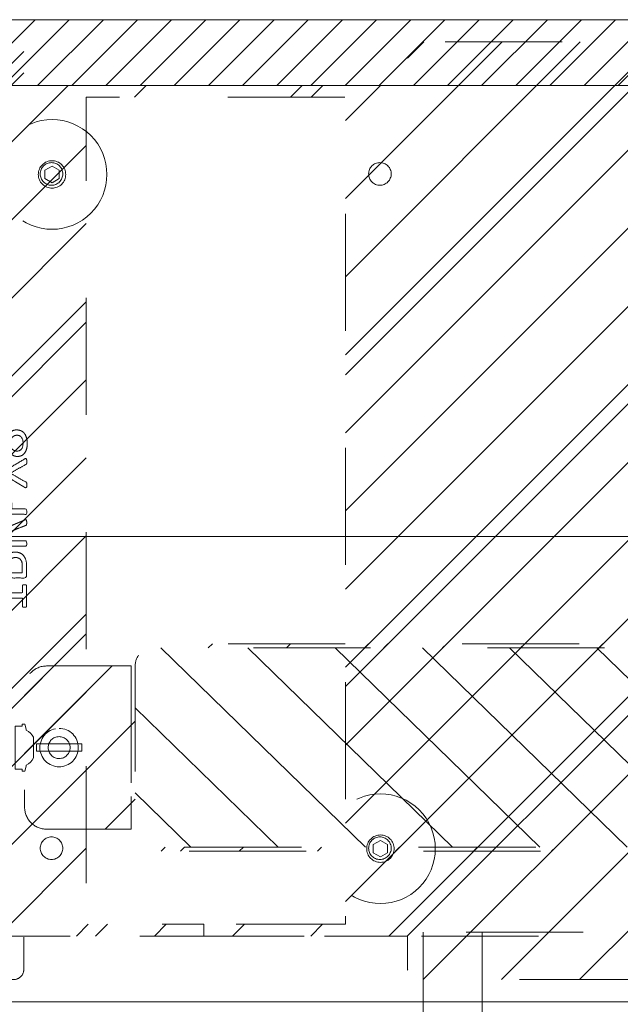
# Model space of a CAD drawing. Header units: inches. Extents: x -407.5 to -311.5, y -87.6 to -3.7.
# Tile 28 of 42: x -366.4 to -359.5, y -14.9 to -3.7. Entities that reach past the tile are written whole.
import ezdxf

# ---------------------------------------------------------------- set-up
doc = ezdxf.new("R2010")
doc.units = ezdxf.units.IN
doc.header["$LTSCALE"] = 32
doc.header["$MEASUREMENT"] = 0
doc.header["$PDMODE"] = 1
doc.header["$PDSIZE"] = -2
doc.linetypes.add('Dash Style-1', pattern=[0.083328, 0.041656, -0.041672])
for name, color, linetype, lineweight in [('DashLine', 7, 'Dash Style-1', 13), ('DashLineFill', 7, 'Dash Style-1', 13), ('Drawing', 7, 'Continuous', 18), ('Metal-Black', 7, 'Continuous', 18), ('Metal-UtilityGrommet', 7, 'Continuous', 13), ('None', 7, 'Continuous', 18), ('Slate-MetalShroud', 7, 'Continuous', 18), ('SolidLine', 7, 'Continuous', 15), ('Wood_1-H', 7, 'Continuous', 13)]:
    doc.layers.add(name, color=color, linetype=linetype, lineweight=lineweight)
for name, color, linetype, lineweight, true_color in [('Electrical', 1, 'Dash Style-1', 15, 0xff0000), ('Metal-Leg', 7, 'Continuous', 18, 0x4c4c4c), ('Metal_Black', 7, 'Continuous', 13, 0x4c4c4c), ('Textile-Cushion', 7, 'Continuous', 18, 0x4c4c4c)]:
    doc.layers.add(name, color=color, linetype=linetype, lineweight=lineweight, true_color=true_color)
pattern_1 = [(45, (0, 0), (-1.613, 1.9357), []), (45, (-1.0608, 1.0608), (-0.472346, 0.41676), [])]

# ---------------------------------------------------------------- blocks, each defined once
blk = doc.blocks.new('1BP8DW-Leveler (2D)')
at = {"layer": 'DashLine', "flags": 128}
for points in [[(0.625, 0), (0.622, -0.061), (0.613, -0.122), (0.598, -0.181), (0.577, -0.239), (0.551, -0.295), (0.52, -0.347), (0.483, -0.396), (0.442, -0.442), (0.396, -0.483), (0.347, -0.52), (0.295, -0.551), (0.239, -0.577), (0.181, -0.598), (0.122, -0.613), (0.061, -0.622), (0, -0.625), (-0.061, -0.622), (-0.122, -0.613), (-0.181, -0.598), (-0.239, -0.577), (-0.295, -0.551), (-0.347, -0.52), (-0.396, -0.483), (-0.442, -0.442), (-0.483, -0.396), (-0.52, -0.347), (-0.551, -0.295), (-0.577, -0.239), (-0.598, -0.181), (-0.613, -0.122), (-0.622, -0.061), (-0.625, 0), (-0.622, 0.061), (-0.613, 0.122), (-0.598, 0.181), (-0.577, 0.239), (-0.551, 0.295), (-0.52, 0.347), (-0.483, 0.396), (-0.442, 0.442), (-0.396, 0.483), (-0.347, 0.52), (-0.295, 0.551), (-0.239, 0.577), (-0.181, 0.598), (-0.122, 0.613), (-0.061, 0.622), (0, 0.625), (0.061, 0.622), (0.122, 0.613), (0.181, 0.598), (0.239, 0.577), (0.295, 0.551), (0.347, 0.52), (0.396, 0.483), (0.442, 0.442), (0.483, 0.396), (0.52, 0.347), (0.551, 0.295), (0.577, 0.239), (0.598, 0.181), (0.613, 0.122), (0.622, 0.061)], [(0, 0.156), (0.015, 0.155), (0.03, 0.153), (0.045, 0.15), (0.06, 0.144), (0.074, 0.138), (0.087, 0.13), (0.099, 0.121), (0.11, 0.11), (0.121, 0.099), (0.13, 0.087), (0.138, 0.074), (0.144, 0.06), (0.15, 0.045), (0.153, 0.03), (0.155, 0.015), (0.156, 0), (0.155, -0.015), (0.153, -0.03), (0.15, -0.045), (0.144, -0.06), (0.138, -0.074), (0.13, -0.087), (0.121, -0.099), (0.11, -0.11), (0.099, -0.121), (0.087, -0.13), (0.074, -0.138), (0.06, -0.144), (0.045, -0.15), (0.03, -0.153), (0.015, -0.155), (0, -0.156), (-0.015, -0.155), (-0.03, -0.153), (-0.045, -0.15), (-0.06, -0.144), (-0.074, -0.138), (-0.087, -0.13), (-0.099, -0.121), (-0.11, -0.11), (-0.121, -0.099), (-0.13, -0.087), (-0.138, -0.074), (-0.144, -0.06), (-0.15, -0.045), (-0.153, -0.03), (-0.155, -0.015), (-0.156, 0), (-0.155, 0.015), (-0.153, 0.03), (-0.15, 0.045), (-0.144, 0.06), (-0.138, 0.074), (-0.13, 0.087), (-0.121, 0.099), (-0.11, 0.11), (-0.099, 0.121), (-0.087, 0.13), (-0.074, 0.138), (-0.06, 0.144), (-0.045, 0.15), (-0.03, 0.153), (-0.015, 0.155)], [(0, 0.094), (-0.081, 0.047), (-0.081, -0.047), (0, -0.094), (0.081, -0.047), (0.081, 0.047)]]:
    blk.add_lwpolyline(points, close=True, dxfattribs=at)
blk = doc.blocks.new('1BRPX9-Util_Bkt_Lg-N (2D)')
at = {"layer": 'DashLineFill', "linetype": 'Continuous', "lineweight": 13}
h = blk.add_hatch(dxfattribs=at)
h.set_pattern_fill('Steel', color=253, style=0, pattern_type=2)
h.set_pattern_definition(pattern_1)
edge = h.paths.add_edge_path()
edge.add_line((-4.469, 7.406), (-3.13, 7.406))
edge.add_line((-3.13, 7.406), (-3.13, -2.012))
edge.add_line((-3.13, -2.012), (-4.469, -2.012))
edge.add_line((-4.469, -2.012), (-4.469, -2.146))
edge.add_line((-4.469, -2.146), (-2.421, -2.146))
edge.add_line((-2.421, -2.146), (-2.421, -2.524))
edge.add_arc((-2.303, -2.524), 0.118, 180, 270)
edge.add_line((-2.303, -2.642), (2.303, -2.642))
edge.add_arc((2.303, -2.524), 0.118, 270, 360)
edge.add_line((2.421, -2.524), (2.421, -2.146))
edge.add_line((2.421, -2.146), (4.469, -2.146))
edge.add_line((4.469, -2.146), (4.469, -2.012))
edge.add_line((4.469, -2.012), (3.13, -2.012))
edge.add_line((3.13, -2.012), (3.13, 7.406))
edge.add_line((3.13, 7.406), (4.469, 7.406))
edge.add_line((4.469, 7.406), (4.469, 7.539))
edge.add_line((4.469, 7.539), (2.421, 7.539))
edge.add_line((2.421, 7.539), (2.421, 7.917))
edge.add_arc((2.303, 7.917), 0.118, 0, 90)
edge.add_line((2.303, 8.035), (-2.303, 8.035))
edge.add_arc((-2.303, 7.917), 0.118, 90, 180)
edge.add_line((-2.421, 7.917), (-2.421, 7.539))
edge.add_line((-2.421, 7.539), (-4.469, 7.539))
edge.add_line((-4.469, 7.539), (-4.469, 7.406))
at = {"layer": 'DashLineFill', "flags": 128}
blk.add_lwpolyline([(-4.469, 7.406), (-3.13, 7.406), (-3.13, -2.012), (-4.469, -2.012), (-4.469, -2.146), (-2.421, -2.146), (-2.421, -2.524, 0.414214), (-2.303, -2.642), (2.303, -2.642, 0.414214), (2.421, -2.524), (2.421, -2.146), (4.469, -2.146), (4.469, -2.012), (3.13, -2.012), (3.13, 7.406), (4.469, 7.406), (4.469, 7.539), (2.421, 7.539), (2.421, 7.917, 0.414214), (2.303, 8.035), (-2.303, 8.035, 0.414214), (-2.421, 7.917), (-2.421, 7.539), (-4.469, 7.539)], format="xyb", close=True, dxfattribs=at)
at = {"layer": 'SolidLine', "flags": 128}
for points in [[(-2.736, 6.403), (-2.749, 6.404), (-2.761, 6.405), (-2.774, 6.409), (-2.785, 6.413), (-2.797, 6.418), (-2.808, 6.425), (-2.818, 6.432), (-2.827, 6.441), (-2.836, 6.45), (-2.843, 6.46), (-2.85, 6.471), (-2.855, 6.482), (-2.859, 6.494), (-2.862, 6.506), (-2.864, 6.519), (-2.865, 6.531), (-2.864, 6.544), (-2.862, 6.557), (-2.859, 6.569), (-2.855, 6.581), (-2.85, 6.592), (-2.843, 6.603), (-2.836, 6.613), (-2.827, 6.622), (-2.818, 6.631), (-2.808, 6.638), (-2.797, 6.645), (-2.785, 6.65), (-2.774, 6.654), (-2.761, 6.658), (-2.749, 6.659), (-2.736, 6.66), (-2.724, 6.659), (-2.711, 6.658), (-2.699, 6.654), (-2.687, 6.65), (-2.676, 6.645), (-2.665, 6.638), (-2.655, 6.631), (-2.645, 6.622), (-2.637, 6.613), (-2.629, 6.603), (-2.623, 6.592), (-2.618, 6.581), (-2.613, 6.569), (-2.61, 6.557), (-2.608, 6.544), (-2.608, 6.531), (-2.608, 6.519), (-2.61, 6.506), (-2.613, 6.494), (-2.618, 6.482), (-2.623, 6.471), (-2.629, 6.46), (-2.637, 6.45), (-2.645, 6.441), (-2.655, 6.432), (-2.665, 6.425), (-2.676, 6.418), (-2.687, 6.413), (-2.699, 6.409), (-2.711, 6.405), (-2.724, 6.404)], [(-2.736, -1.017), (-2.724, -1.018), (-2.711, -1.02), (-2.699, -1.023), (-2.687, -1.027), (-2.676, -1.032), (-2.665, -1.039), (-2.655, -1.046), (-2.645, -1.055), (-2.637, -1.064), (-2.629, -1.074), (-2.623, -1.085), (-2.618, -1.096), (-2.613, -1.108), (-2.61, -1.121), (-2.608, -1.133), (-2.608, -1.146), (-2.608, -1.158), (-2.61, -1.171), (-2.613, -1.183), (-2.618, -1.195), (-2.623, -1.206), (-2.629, -1.217), (-2.637, -1.227), (-2.645, -1.237), (-2.655, -1.245), (-2.665, -1.253), (-2.676, -1.259), (-2.687, -1.264), (-2.699, -1.269), (-2.711, -1.272), (-2.724, -1.274), (-2.736, -1.274), (-2.749, -1.274), (-2.761, -1.272), (-2.774, -1.269), (-2.785, -1.264), (-2.797, -1.259), (-2.808, -1.253), (-2.818, -1.245), (-2.827, -1.237), (-2.836, -1.227), (-2.843, -1.217), (-2.85, -1.206), (-2.855, -1.195), (-2.859, -1.183), (-2.862, -1.171), (-2.864, -1.158), (-2.865, -1.146), (-2.864, -1.133), (-2.862, -1.121), (-2.859, -1.108), (-2.855, -1.096), (-2.85, -1.085), (-2.843, -1.074), (-2.836, -1.064), (-2.827, -1.055), (-2.818, -1.046), (-2.808, -1.039), (-2.797, -1.032), (-2.785, -1.027), (-2.774, -1.023), (-2.761, -1.02), (-2.749, -1.018)]]:
    blk.add_lwpolyline(points, close=True, dxfattribs=at)
at = {"layer": 'Metal-Black', "color": 7}
blk.add_blockref('1BP8DW-Leveler (2D)', (-2.731, -1.151), dxfattribs=at)
blk = doc.blocks.new('Group-2')
at = {"layer": 'Metal_Black', "color": 7}
for points, knots in [([(2.338, 3.617), (2.366, 3.617), (2.412, 3.597), (2.443, 3.556), (2.46, 3.499), (2.46, 3.429), (2.445, 3.374), (2.416, 3.335), (2.375, 3.315), (2.327, 3.315), (2.292, 3.329), (2.262, 3.355), (2.237, 3.394), (2.224, 3.418), (2.213, 3.396), (2.189, 3.365), (2.161, 3.342), (2.13, 3.331), (2.087, 3.331), (2.046, 3.348), (2.015, 3.383), (1.998, 3.435), (1.998, 3.505), (2.015, 3.555), (2.043, 3.586), (2.08, 3.601), (2.12, 3.601), (2.152, 3.59), (2.181, 3.568), (2.207, 3.536), (2.218, 3.514), (2.251, 3.592), (2.318, 3.617), (2.338, 3.617)], [0, 0, 0, 0.040945, 0.08189, 0.122836, 0.163781, 0.200632, 0.237482, 0.274333, 0.311184, 0.338205, 0.365227, 0.392248, 0.419269, 0.419269, 0.443822, 0.468375, 0.492928, 0.51748, 0.549396, 0.581313, 0.613229, 0.645145, 0.677061, 0.708977, 0.740893, 0.772809, 0.799408, 0.826007, 0.852606, 0.879205, 0.879205, 0.969801, 1, 1, 1]), ([(2.107, 3.542), (2.093, 3.542), (2.07, 3.532), (2.054, 3.512), (2.045, 3.484), (2.045, 3.429), (2.078, 3.39), (2.122, 3.39), (2.144, 3.4), (2.165, 3.42), (2.185, 3.449), (2.196, 3.47), (2.178, 3.505), (2.133, 3.542), (2.107, 3.542)], [0, 0, 0, 0.064819, 0.129638, 0.194457, 0.259276, 0.388914, 0.518552, 0.583375, 0.648198, 0.71302, 0.777843, 0.777843, 0.888922, 1, 1, 1]), ([(2.344, 3.556), (2.327, 3.556), (2.301, 3.545), (2.279, 3.521), (2.259, 3.486), (2.248, 3.462), (2.257, 3.44), (2.279, 3.407), (2.301, 3.387), (2.327, 3.376), (2.412, 3.376), (2.412, 3.512), (2.375, 3.556), (2.344, 3.556)], [0, 0, 0, 0.062166, 0.124332, 0.186498, 0.248664, 0.248664, 0.305108, 0.361552, 0.417996, 0.474441, 0.742583, 0.871292, 1, 1, 1]), ([(2.43, 3.286), (2.438, 3.29), (2.447, 3.292), (2.452, 3.286), (2.454, 3.271), (2.454, 3.251), (2.454, 3.236), (2.451, 3.229), (2.447, 3.225), (2.443, 3.223), (2.355, 3.174), (2.266, 3.124), (2.355, 3.074), (2.443, 3.024), (2.447, 3.022), (2.451, 3.017), (2.454, 3.011), (2.454, 2.996), (2.454, 2.976), (2.452, 2.957), (2.438, 2.959), (2.43, 2.963), (2.328, 3.025), (2.225, 3.087), (2.126, 3.028), (2.026, 2.969), (2.019, 2.965), (2.005, 2.962), (2.002, 2.982), (2.002, 3.006), (2.004, 3.018), (2.006, 3.026), (2.011, 3.03), (2.013, 3.031), (2.097, 3.079), (2.181, 3.127), (2.097, 3.175), (2.013, 3.223), (2.011, 3.225), (2.006, 3.227), (2.004, 3.234), (2.002, 3.245), (2.002, 3.268), (2.005, 3.287), (2.019, 3.284), (2.026, 3.281), (2.125, 3.222), (2.224, 3.164), (2.327, 3.225), (2.43, 3.286)], [0, 0, 0, 0.005797, 0.011593, 0.01739, 0.023187, 0.027776, 0.031157, 0.034538, 0.03792, 0.03792, 0.121199, 0.121199, 0.204479, 0.204479, 0.20786, 0.211241, 0.214623, 0.219212, 0.225008, 0.236602, 0.242398, 0.242398, 0.326423, 0.326423, 0.407782, 0.407782, 0.413578, 0.425171, 0.430968, 0.435937, 0.440905, 0.445874, 0.450842, 0.450842, 0.634953, 0.634953, 0.819063, 0.819063, 0.824031, 0.829, 0.833968, 0.838937, 0.843905, 0.853843, 0.858811, 0.858811, 0.927786, 0.927786, 1, 1, 1]), ([(2.135, 2.931), (2.17, 2.931), (2.224, 2.908), (2.261, 2.868), (2.283, 2.809), (2.283, 2.741), (2.283, 2.717), (2.363, 2.717), (2.447, 2.717), (2.451, 2.713), (2.452, 2.705), (2.454, 2.694), (2.454, 2.678), (2.452, 2.667), (2.451, 2.659), (2.447, 2.656), (2.237, 2.656), (2.017, 2.656), (2.004, 2.67), (2.004, 2.728), (2.004, 2.79), (2.008, 2.816), (2.015, 2.853), (2.037, 2.89), (2.069, 2.918), (2.111, 2.931), (2.135, 2.931)], [0, 0, 0, 0.066268, 0.132535, 0.198803, 0.26507, 0.303966, 0.303966, 0.429297, 0.43506, 0.440822, 0.446584, 0.452347, 0.456957, 0.461567, 0.466177, 0.470786, 0.728938, 0.745073, 0.761208, 0.845107, 0.870922, 0.896738, 0.922553, 0.948369, 0.974184, 1, 1, 1]), ([(2.141, 2.868), (2.113, 2.868), (2.076, 2.848), (2.059, 2.818), (2.054, 2.787), (2.054, 2.743), (2.054, 2.717), (2.143, 2.717), (2.233, 2.717), (2.233, 2.743), (2.233, 2.796), (2.22, 2.833), (2.194, 2.857), (2.161, 2.868), (2.141, 2.868)], [0, 0, 0, 0.053098, 0.106195, 0.159293, 0.212391, 0.297937, 0.297937, 0.584068, 0.584068, 0.669615, 0.752211, 0.834807, 0.917404, 1, 1, 1]), ([(2.443, 2.593), (2.447, 2.593), (2.451, 2.591), (2.452, 2.583), (2.454, 2.57), (2.454, 2.552), (2.452, 2.541), (2.451, 2.534), (2.445, 2.53), (2.44, 2.528), (2.387, 2.508), (2.334, 2.487), (2.316, 2.48), (2.286, 2.465), (2.264, 2.443), (2.253, 2.414), (2.253, 2.374), (2.253, 2.355), (2.348, 2.355), (2.447, 2.355), (2.451, 2.351), (2.452, 2.343), (2.454, 2.332), (2.454, 2.316), (2.452, 2.305), (2.451, 2.297), (2.447, 2.294), (2.236, 2.294), (2.015, 2.294), (2.004, 2.308), (2.004, 2.364), (2.004, 2.428), (2.006, 2.451), (2.008, 2.46), (2.011, 2.486), (2.032, 2.526), (2.061, 2.552), (2.1, 2.567), (2.144, 2.567), (2.181, 2.554), (2.209, 2.532), (2.227, 2.499), (2.235, 2.48), (2.24, 2.491), (2.255, 2.51), (2.275, 2.524), (2.303, 2.537), (2.32, 2.545), (2.369, 2.565), (2.417, 2.585), (2.43, 2.591), (2.441, 2.593), (2.443, 2.593)], [0, 0, 0, 0.004018, 0.008035, 0.012053, 0.01607, 0.020088, 0.024105, 0.028123, 0.03214, 0.03214, 0.070951, 0.070951, 0.084634, 0.098317, 0.112001, 0.125684, 0.138745, 0.138745, 0.202807, 0.205295, 0.207782, 0.21027, 0.212758, 0.214748, 0.216739, 0.218729, 0.220719, 0.332671, 0.339637, 0.346603, 0.391882, 0.407555, 0.423229, 0.423229, 0.466696, 0.510164, 0.553631, 0.597099, 0.640566, 0.684033, 0.727501, 0.770968, 0.770968, 0.798042, 0.825115, 0.852188, 0.879262, 0.879262, 0.958132, 0.958132, 0.979066, 1, 1, 1]), ([(2.13, 2.504), (2.102, 2.504), (2.067, 2.48), (2.058, 2.452), (2.056, 2.443), (2.054, 2.421), (2.054, 2.379), (2.054, 2.355), (2.13, 2.355), (2.205, 2.355), (2.205, 2.383), (2.205, 2.436), (2.194, 2.469), (2.172, 2.493), (2.144, 2.504), (2.13, 2.504)], [0, 0, 0, 0.142515, 0.285031, 0.285031, 0.330993, 0.376955, 0.445899, 0.445899, 0.655281, 0.655281, 0.734439, 0.800829, 0.867219, 0.93361, 1, 1, 1]), ([(2.323, 2.226), (2.345, 2.226), (2.381, 2.215), (2.41, 2.197), (2.43, 2.169), (2.452, 2.119), (2.452, 2.012), (2.452, 1.946), (2.441, 1.931), (2.228, 1.931), (2.015, 1.931), (2.004, 1.946), (2.004, 2.004), (2.004, 2.095), (2.021, 2.147), (2.048, 2.18), (2.091, 2.199), (2.133, 2.199), (2.163, 2.191), (2.187, 2.176), (2.207, 2.152), (2.213, 2.14), (2.216, 2.158), (2.235, 2.189), (2.262, 2.213), (2.301, 2.226), (2.323, 2.226)], [0, 0, 0, 0.031455, 0.06291, 0.094366, 0.125821, 0.188731, 0.266159, 0.275837, 0.285516, 0.435531, 0.44521, 0.454888, 0.521427, 0.574659, 0.627891, 0.681123, 0.734355, 0.762747, 0.791139, 0.819531, 0.847924, 0.847924, 0.885943, 0.923962, 0.961981, 1, 1, 1]), ([(2.124, 2.138), (2.107, 2.138), (2.082, 2.128), (2.063, 2.108), (2.054, 2.077), (2.054, 2.021), (2.054, 1.99), (2.126, 1.99), (2.198, 1.99), (2.198, 2.024), (2.198, 2.081), (2.187, 2.11), (2.166, 2.128), (2.139, 2.138), (2.124, 2.138)], [0, 0, 0, 0.074499, 0.148998, 0.223496, 0.297995, 0.395417, 0.395417, 0.61891, 0.61891, 0.724928, 0.793696, 0.862464, 0.931232, 1, 1, 1]), ([(2.327, 2.164), (2.307, 2.164), (2.277, 2.151), (2.257, 2.127), (2.246, 2.09), (2.246, 2.026), (2.246, 1.99), (2.324, 1.99), (2.403, 1.99), (2.403, 2.033), (2.403, 2.117), (2.375, 2.151), (2.345, 2.164), (2.327, 2.164)], [0, 0, 0, 0.079156, 0.158312, 0.237468, 0.316624, 0.419526, 0.419526, 0.643799, 0.643799, 0.767809, 0.883905, 0.941952, 1, 1, 1]), ([(2.428, 1.855), (2.436, 1.855), (2.45, 1.852), (2.452, 1.844), (2.452, 1.725), (2.452, 1.606), (2.451, 1.602), (2.445, 1.599), (2.436, 1.597), (2.423, 1.597), (2.414, 1.599), (2.408, 1.601), (2.404, 1.606), (2.404, 1.655), (2.404, 1.702), (2.235, 1.702), (2.065, 1.702), (2.091, 1.659), (2.117, 1.615), (2.118, 1.61), (2.12, 1.601), (2.117, 1.597), (2.106, 1.595), (2.093, 1.595), (2.083, 1.595), (2.078, 1.597), (2.074, 1.601), (2.072, 1.604), (2.039, 1.656), (2.006, 1.708), (2.004, 1.709), (2.004, 1.713), (2.002, 1.719), (2.002, 1.736), (2.002, 1.754), (2.006, 1.759), (2.01, 1.761), (2.208, 1.761), (2.404, 1.761), (2.404, 1.802), (2.404, 1.846), (2.408, 1.85), (2.414, 1.853), (2.423, 1.855), (2.428, 1.855)], [0, 0, 0, 0.00261, 0.007831, 0.010441, 0.176195, 0.178805, 0.181415, 0.184026, 0.186636, 0.188594, 0.190551, 0.192509, 0.194467, 0.244389, 0.244389, 0.424498, 0.424498, 0.47805, 0.47805, 0.484241, 0.490432, 0.496622, 0.502813, 0.507071, 0.510941, 0.514811, 0.518682, 0.518682, 0.576295, 0.576295, 0.578743, 0.58119, 0.583638, 0.590247, 0.593184, 0.596122, 0.599059, 0.911881, 0.911881, 0.976501, 0.982376, 0.988251, 0.994125, 1, 1, 1])]:
    blk.add_open_spline(points, degree=2, knots=knots, dxfattribs=at)
blk = doc.blocks.new('1BRPX8-Util_Bkt_Lg-F (2D)')
at = {"layer": 'DashLineFill', "linetype": 'Continuous', "lineweight": 13}
h = blk.add_hatch(dxfattribs=at)
h.set_pattern_fill('Steel', color=253, style=0, pattern_type=2)
h.set_pattern_definition(pattern_1)
edge = h.paths.add_edge_path()
edge.add_line((-4.469, 7.406), (-3.13, 7.406))
edge.add_line((-3.13, 7.406), (-3.13, -2.012))
edge.add_line((-3.13, -2.012), (-4.469, -2.012))
edge.add_line((-4.469, -2.012), (-4.469, -2.146))
edge.add_line((-4.469, -2.146), (-2.421, -2.146))
edge.add_line((-2.421, -2.146), (-2.421, -2.524))
edge.add_arc((-2.303, -2.524), 0.118, 180, 270)
edge.add_line((-2.303, -2.642), (2.303, -2.642))
edge.add_arc((2.303, -2.524), 0.118, 270, 360)
edge.add_line((2.421, -2.524), (2.421, -2.146))
edge.add_line((2.421, -2.146), (4.469, -2.146))
edge.add_line((4.469, -2.146), (4.469, -2.012))
edge.add_line((4.469, -2.012), (3.13, -2.012))
edge.add_line((3.13, -2.012), (3.13, 7.406))
edge.add_line((3.13, 7.406), (4.469, 7.406))
edge.add_line((4.469, 7.406), (4.469, 7.539))
edge.add_line((4.469, 7.539), (2.421, 7.539))
edge.add_line((2.421, 7.539), (2.421, 7.917))
edge.add_arc((2.303, 7.917), 0.118, 0, 90)
edge.add_line((2.303, 8.035), (-2.303, 8.035))
edge.add_arc((-2.303, 7.917), 0.118, 90, 180)
edge.add_line((-2.421, 7.917), (-2.421, 7.539))
edge.add_line((-2.421, 7.539), (-4.469, 7.539))
edge.add_line((-4.469, 7.539), (-4.469, 7.406))
at = {"layer": 'DashLineFill', "flags": 128}
blk.add_lwpolyline([(-4.469, 7.406), (-3.13, 7.406), (-3.13, -2.012), (-4.469, -2.012), (-4.469, -2.146), (-2.421, -2.146), (-2.421, -2.524, 0.414214), (-2.303, -2.642), (2.303, -2.642, 0.414214), (2.421, -2.524), (2.421, -2.146), (4.469, -2.146), (4.469, -2.012), (3.13, -2.012), (3.13, 7.406), (4.469, 7.406), (4.469, 7.539), (2.421, 7.539), (2.421, 7.917, 0.414214), (2.303, 8.035), (-2.303, 8.035, 0.414214), (-2.421, 7.917), (-2.421, 7.539), (-4.469, 7.539)], format="xyb", close=True, dxfattribs=at)
at = {"layer": 'SolidLine', "flags": 128}
for points in [[(2.736, 6.403), (2.724, 6.404), (2.711, 6.405), (2.699, 6.409), (2.687, 6.413), (2.676, 6.418), (2.665, 6.425), (2.655, 6.432), (2.645, 6.441), (2.637, 6.45), (2.629, 6.46), (2.623, 6.471), (2.618, 6.482), (2.613, 6.494), (2.61, 6.506), (2.608, 6.519), (2.608, 6.531), (2.608, 6.544), (2.61, 6.557), (2.613, 6.569), (2.618, 6.581), (2.623, 6.592), (2.629, 6.603), (2.637, 6.613), (2.645, 6.622), (2.655, 6.631), (2.665, 6.638), (2.676, 6.645), (2.687, 6.65), (2.699, 6.654), (2.711, 6.658), (2.724, 6.659), (2.736, 6.66), (2.749, 6.659), (2.761, 6.658), (2.774, 6.654), (2.785, 6.65), (2.797, 6.645), (2.808, 6.638), (2.818, 6.631), (2.827, 6.622), (2.836, 6.613), (2.843, 6.603), (2.85, 6.592), (2.855, 6.581), (2.859, 6.569), (2.862, 6.557), (2.864, 6.544), (2.865, 6.531), (2.864, 6.519), (2.862, 6.506), (2.859, 6.494), (2.855, 6.482), (2.85, 6.471), (2.843, 6.46), (2.836, 6.45), (2.827, 6.441), (2.818, 6.432), (2.808, 6.425), (2.797, 6.418), (2.785, 6.413), (2.774, 6.409), (2.761, 6.405), (2.749, 6.404)], [(2.736, -1.017), (2.749, -1.018), (2.761, -1.02), (2.774, -1.023), (2.785, -1.027), (2.797, -1.032), (2.808, -1.039), (2.818, -1.046), (2.827, -1.055), (2.836, -1.064), (2.843, -1.074), (2.85, -1.085), (2.855, -1.096), (2.859, -1.108), (2.862, -1.121), (2.864, -1.133), (2.865, -1.146), (2.864, -1.158), (2.862, -1.171), (2.859, -1.183), (2.855, -1.195), (2.85, -1.206), (2.843, -1.217), (2.836, -1.227), (2.827, -1.237), (2.818, -1.245), (2.808, -1.253), (2.797, -1.259), (2.785, -1.264), (2.774, -1.269), (2.761, -1.272), (2.749, -1.274), (2.736, -1.274), (2.724, -1.274), (2.711, -1.272), (2.699, -1.269), (2.687, -1.264), (2.676, -1.259), (2.665, -1.253), (2.655, -1.245), (2.645, -1.237), (2.637, -1.227), (2.629, -1.217), (2.623, -1.206), (2.618, -1.195), (2.613, -1.183), (2.61, -1.171), (2.608, -1.158), (2.608, -1.146), (2.608, -1.133), (2.61, -1.121), (2.613, -1.108), (2.618, -1.096), (2.623, -1.085), (2.629, -1.074), (2.637, -1.064), (2.645, -1.055), (2.655, -1.046), (2.665, -1.039), (2.676, -1.032), (2.687, -1.027), (2.699, -1.023), (2.711, -1.02), (2.724, -1.018)]]:
    blk.add_lwpolyline(points, close=True, dxfattribs=at)
at = {"layer": 'Metal-Black', "color": 7}
blk.add_blockref('1BP8DW-Leveler (2D)', (2.742, 6.526), dxfattribs=at)
at = {"layer": 'Metal_Black', "color": 7}
blk.add_blockref('Group-2', (0, 0), dxfattribs=at)
blk = doc.blocks.new('Group-3')
at = {"layer": 'Electrical', "linetype": 'Continuous', "lineweight": 5, "true_color": 0xdd0000}
h = blk.add_hatch(dxfattribs=at)
h.set_pattern_fill('ElectricalHatch', color=12, style=0, pattern_type=2)
h.set_pattern_definition([(45, (0, 0), (-0.3333333, -0.7222222), [])])
h.paths.add_polyline_path([(35.938, -0.02), (60.007, -0.02), (60.007, -0.768), (35.938, -0.768)])
at = {"layer": 'DashLine', "flags": 128}
blk.add_lwpolyline([(32.375, -10.453), (63.57, -10.453), (63.57, -11.201), (32.375, -11.201)], close=True, dxfattribs=at)
at = {"layer": 'Electrical', "flags": 128}
blk.add_lwpolyline([(35.938, -0.02), (60.007, -0.02), (60.007, -0.768), (35.938, -0.768)], close=True, dxfattribs=at)
at = {"layer": 'SolidLine', "flags": 128}
for points in [[(0.748, -0.02), (95.197, -0.02), (95.197, -0.768), (0.748, -0.768)], [(0.748, -0.768), (95.197, -0.768), (95.197, -11.201), (0.748, -11.201)]]:
    blk.add_lwpolyline(points, close=True, dxfattribs=at)
at = {"layer": 'DashLine', "color": 7}
blk.add_blockref('1BRPX9-Util_Bkt_Lg-N (2D)', (47.972, -8.307), dxfattribs=at)
at = {"layer": 'Wood_1-H', "color": 7}
blk.add_blockref('1BRPX8-Util_Bkt_Lg-F (2D)', (38.76, -8.307), dxfattribs=at)
blk = doc.blocks.new('Group-4')
at = {"layer": 'None'}
blk.add_blockref('Group-3', (0, 0), dxfattribs=at)
blk = doc.blocks.new('SL Utility Cabinet (2D)')
at = {"layer": 'None'}
blk.add_blockref('Group-4', (0, 0), dxfattribs=at)
at = {"layer": 'Drawing', "color": 0, "flags": 1}
for tag in ['Catalog', 'FinishGroup', 'Discount', 'Option1', 'Option2', 'Option3', 'Option4', 'Option5', 'Option6', 'Option7', 'Option8', 'Option9', 'Option10', 'Option11', 'Option12', 'Custom', 'Tag', 'Item1', 'Item2', 'Item3', 'Item4', 'Item5', 'Item6', 'Item7', 'Item8', 'Item9', 'Item10', 'Item11', 'Item12', 'Item13', 'Item14', 'Item15', 'Item16', 'Item17', 'Item18', 'Item19', 'Item20', 'Item21', 'Item22', 'Item23', 'Item24', 'Item25']:
    blk.add_attdef(tag, (-48.031, -7.448), '', height=0.00709, dxfattribs=at)
blk = doc.blocks.new('Group-6')
at = {"layer": 'SolidLine', "flags": 128}
blk.add_lwpolyline([(-11.791, -0.591, -0.414214), (-8.799, 2.402), (27.224, 2.402, -0.414214), (30.217, -0.591), (30.217, -72.598, -0.414214), (27.224, -75.591), (-8.799, -75.591, -0.414214), (-11.791, -72.598)], format="xyb", close=True, dxfattribs=at)
blk = doc.blocks.new('Group-8')
at = {"layer": 'DashLine', "flags": 128}
for points in [[(-6.39, 0.219), (-6.369, 0.218), (-6.348, 0.215), (-6.327, 0.209), (-6.307, 0.202), (-6.287, 0.193), (-6.269, 0.182), (-6.251, 0.169), (-6.236, 0.155), (-6.221, 0.139), (-6.208, 0.122), (-6.197, 0.103), (-6.188, 0.084), (-6.181, 0.063), (-6.176, 0.043), (-6.173, 0.021), (-6.172, 0), (-6.173, -0.021), (-6.176, -0.043), (-6.181, -0.063), (-6.188, -0.084), (-6.197, -0.103), (-6.208, -0.122), (-6.221, -0.139), (-6.236, -0.155), (-6.251, -0.169), (-6.269, -0.182), (-6.287, -0.193), (-6.307, -0.202), (-6.327, -0.209), (-6.348, -0.215), (-6.369, -0.218), (-6.39, -0.219), (-6.412, -0.218), (-6.433, -0.215), (-6.454, -0.209), (-6.474, -0.202), (-6.493, -0.193), (-6.512, -0.182), (-6.529, -0.169), (-6.545, -0.155), (-6.559, -0.139), (-6.572, -0.122), (-6.583, -0.103), (-6.592, -0.084), (-6.6, -0.063), (-6.605, -0.043), (-6.608, -0.021), (-6.609, 0), (-6.608, 0.021), (-6.605, 0.043), (-6.6, 0.063), (-6.592, 0.084), (-6.583, 0.103), (-6.572, 0.122), (-6.559, 0.139), (-6.545, 0.155), (-6.529, 0.169), (-6.512, 0.182), (-6.493, 0.193), (-6.474, 0.202), (-6.454, 0.209), (-6.433, 0.215), (-6.412, 0.218)], [(-6.39, 0.125), (-6.378, 0.124), (-6.366, 0.123), (-6.354, 0.12), (-6.343, 0.116), (-6.331, 0.111), (-6.321, 0.104), (-6.311, 0.097), (-6.302, 0.089), (-6.294, 0.08), (-6.286, 0.07), (-6.28, 0.06), (-6.275, 0.048), (-6.27, 0.037), (-6.267, 0.025), (-6.265, 0.013), (-6.265, 0.001), (-6.265, -0.012), (-6.267, -0.024), (-6.27, -0.036), (-6.274, -0.047), (-6.279, -0.058), (-6.285, -0.069), (-6.293, -0.079), (-6.301, -0.088), (-6.31, -0.096), (-6.32, -0.104), (-6.33, -0.11), (-6.341, -0.115), (-6.353, -0.119), (-6.365, -0.122), (-6.377, -0.124), (-6.389, -0.125), (-6.401, -0.124), (-6.413, -0.123), (-6.425, -0.12), (-6.437, -0.116), (-6.448, -0.111), (-6.459, -0.104), (-6.469, -0.097), (-6.478, -0.089), (-6.486, -0.08), (-6.493, -0.07), (-6.5, -0.06), (-6.505, -0.048), (-6.509, -0.037), (-6.512, -0.025), (-6.514, -0.013), (-6.515, -0.001), (-6.514, 0.012), (-6.512, 0.024), (-6.51, 0.036), (-6.506, 0.047), (-6.5, 0.058), (-6.494, 0.069), (-6.487, 0.079), (-6.479, 0.088), (-6.47, 0.096), (-6.46, 0.104), (-6.449, 0.11), (-6.438, 0.115), (-6.427, 0.119), (-6.415, 0.122), (-6.403, 0.124)], [(-6.648, 0.042), (-6.132, 0.042), (-6.132, -0.042), (-6.648, -0.042)]]:
    blk.add_lwpolyline(points, close=True, dxfattribs=at)
blk = doc.blocks.new('Group-9')
at = {"layer": 'Textile-Cushion', "color": 31, "true_color": 0xffc198}
for p, q in [((-5.233, 1.134), (-2.903, -1.134)), ((-4.24, 1.134), (-1.91, -1.134)), ((-3.247, 1.134), (-0.917, -1.134)), ((-2.254, 1.134), (0.076, -1.134)), ((-1.261, 1.134), (1.069, -1.134)), ((-0.268, 1.134), (2.062, -1.134)), ((0.725, 1.134), (3.055, -1.134)), ((1.718, 1.134), (4.048, -1.134)), ((2.711, 1.134), (5.041, -1.134)), ((3.704, 1.134), (5.524, -0.638)), ((4.697, 1.134), (5.524, 0.329)), ((-5.524, 0.451), (-3.896, -1.134)), ((-5.524, -0.516), (-4.889, -1.134))]:
    blk.add_line(p, q, dxfattribs=at)
blk = doc.blocks.new('Group-10')
at = {"layer": 'Textile-Cushion', "color": 31, "true_color": 0xffc198}
blk.add_blockref('Group-9', (0, 0), dxfattribs=at)
blk = doc.blocks.new('SBDXF2-Shroud (2D)')
at = {"layer": 'DashLineFill', "linetype": 'Continuous', "lineweight": 13}
h = blk.add_hatch(dxfattribs=at)
h.set_pattern_fill('Steel', color=253, style=0, pattern_type=2)
h.set_pattern_definition(pattern_1)
edge = h.paths.add_edge_path()
edge.add_line((-5.571, 0.931), (-5.571, -0.931))
edge.add_arc((-5.321, -0.931), 0.25, 180, 270)
edge.add_line((-5.321, -1.181), (5.321, -1.181))
edge.add_arc((5.321, -0.931), 0.25, 270, 360)
edge.add_line((5.571, -0.931), (5.571, 0.931))
edge.add_arc((5.321, 0.931), 0.25, 0, 90)
edge.add_line((5.321, 1.181), (-5.321, 1.181))
edge.add_arc((-5.321, 0.931), 0.25, 90, 135)
edge.add_arc((-5.321, 0.931), 0.25, 135, 180)
edge.add_line((-5.571, 0.931), (-5.571, 0.931))
edge = h.paths.add_edge_path()
edge.add_arc((5.321, -0.931), 0.203, 270, 360)
edge.add_line((5.524, -0.931), (5.524, 0.931))
edge.add_arc((5.321, 0.931), 0.203, 360, 450)
edge.add_line((5.321, 1.134), (-5.321, 1.134))
edge.add_arc((-5.321, 0.931), 0.203, 90, 180)
edge.add_line((-5.524, 0.931), (-5.524, -0.931))
edge.add_arc((-5.321, -0.931), 0.203, 180, 270)
edge.add_line((-5.321, -1.134), (5.321, -1.134))
h = blk.add_hatch(dxfattribs=at)
h.set_pattern_fill('Steel', color=253, style=0, pattern_type=2)
h.set_pattern_definition(pattern_1)
edge = h.paths.add_edge_path()
edge.add_line((-6.533, -0.929), (-5.571, -0.929))
edge.add_line((-5.571, -0.929), (-5.571, 0.929))
edge.add_line((-5.571, 0.929), (-6.533, 0.929))
edge.add_arc((-6.533, 0.679), 0.25, 90, 180)
edge.add_line((-6.783, 0.679), (-6.783, -0.679))
edge.add_arc((-6.533, -0.679), 0.25, 180, 225)
edge.add_arc((-6.533, -0.679), 0.25, 225, 270)
edge.add_line((-6.533, -0.929), (-6.533, -0.929))
at = {"layer": 'DashLineFill', "flags": 128}
for points in [[(-5.571, 0.931), (-5.571, -0.931, 0.414214), (-5.321, -1.181), (5.321, -1.181, 0.414214), (5.571, -0.931), (5.571, 0.931, 0.414214), (5.321, 1.181), (-5.321, 1.181, 0.198912), (-5.498, 1.108, 0.198912), (-5.571, 0.931)], [(5.321, -1.134, 0.414214), (5.524, -0.931), (5.524, 0.931, 0.414214), (5.321, 1.134), (-5.321, 1.134, 0.414214), (-5.524, 0.931), (-5.524, -0.931, 0.414214), (-5.321, -1.134)], [(-6.533, -0.929), (-5.571, -0.929), (-5.571, 0.929), (-6.533, 0.929, 0.414214), (-6.783, 0.679), (-6.783, -0.679, 0.198912), (-6.71, -0.856, 0.198912), (-6.533, -0.929)]]:
    blk.add_lwpolyline(points, format="xyb", close=True, dxfattribs=at)
at = {"layer": 'Slate-MetalShroud', "linetype": 'Continuous', "lineweight": 5}
blk.add_point((0, 0), dxfattribs=at)
at = {"layer": 'Metal-Black', "color": 7}
blk.add_blockref('Group-8', (0, 0), dxfattribs=at)
at = {"layer": 'Metal-UtilityGrommet', "color": 7}
blk.add_blockref('Group-10', (0, 0), dxfattribs=at)
blk = doc.blocks.new('Group-13')
at = {"layer": 'DashLineFill', "linetype": 'Continuous', "lineweight": 13}
h = blk.add_hatch(dxfattribs=at)
h.set_pattern_fill('Steel', color=253, style=0, pattern_type=2)
h.set_pattern_definition(pattern_1)
h.paths.add_polyline_path([(-2.067, 1.398), (2.067, 1.398), (2.067, 0.138), (2.106, 0.138), (2.106, -0.138), (2.067, -0.138), (2.067, -5.276), (2.106, -5.276), (2.106, -5.551), (2.067, -5.551), (2.067, -5.827), (-2.067, -5.827), (-2.067, -5.551), (-2.106, -5.551), (-2.106, -5.276), (-2.067, -5.276), (-2.067, -0.138), (-2.106, -0.138), (-2.106, 0.138), (-2.067, 0.138)])
at = {"layer": 'DashLineFill', "flags": 128}
blk.add_lwpolyline([(-2.067, 1.398), (2.067, 1.398), (2.067, 0.138), (2.106, 0.138), (2.106, -0.138), (2.067, -0.138), (2.067, -5.276), (2.106, -5.276), (2.106, -5.551), (2.067, -5.551), (2.067, -5.827), (-2.067, -5.827), (-2.067, -5.551), (-2.106, -5.551), (-2.106, -5.276), (-2.067, -5.276), (-2.067, -0.138), (-2.106, -0.138), (-2.106, 0.138), (-2.067, 0.138)], close=True, dxfattribs=at)
at = {"layer": 'SolidLine', "flags": 128}
blk.add_lwpolyline([(-1.22, -5.827), (-1.22, -5.183), (-0.433, -5.183), (-0.433, -5.827)], dxfattribs=at)
at = {"layer": 'SolidLine', "linetype": 'Continuous', "lineweight": 5}
blk.add_point((0, 0), dxfattribs=at)
blk = doc.blocks.new('TL14_upper_leg (2D)')
at = {"layer": 'DashLine', "flags": 128}
blk.add_lwpolyline([(0, 1.22), (0.12, 1.215), (0.238, 1.197), (0.354, 1.168), (0.467, 1.128), (0.575, 1.076), (0.678, 1.015), (0.774, 0.943), (0.863, 0.863), (0.943, 0.774), (1.015, 0.678), (1.076, 0.575), (1.128, 0.467), (1.168, 0.354), (1.197, 0.238), (1.215, 0.12), (1.22, 0), (1.215, -0.12), (1.197, -0.238), (1.168, -0.354), (1.128, -0.467), (1.076, -0.575), (1.015, -0.678), (0.943, -0.774), (0.863, -0.863), (0.774, -0.943), (0.678, -1.015), (0.575, -1.076), (0.467, -1.128), (0.354, -1.168), (0.238, -1.197), (0.12, -1.215), (0, -1.22), (-0.12, -1.215), (-0.238, -1.197), (-0.354, -1.168), (-0.467, -1.128), (-0.575, -1.076), (-0.678, -1.015), (-0.774, -0.943), (-0.863, -0.863), (-0.943, -0.774), (-1.015, -0.678), (-1.076, -0.575), (-1.128, -0.467), (-1.168, -0.354), (-1.197, -0.238), (-1.215, -0.12), (-1.22, 0), (-1.215, 0.12), (-1.197, 0.238), (-1.168, 0.354), (-1.128, 0.467), (-1.076, 0.575), (-1.015, 0.678), (-0.943, 0.774), (-0.863, 0.863), (-0.774, 0.943), (-0.678, 1.015), (-0.575, 1.076), (-0.467, 1.128), (-0.354, 1.168), (-0.238, 1.197), (-0.12, 1.215)], close=True, dxfattribs=at)
at = {"layer": 'Metal-Leg', "linetype": 'Continuous', "lineweight": 5}
blk.add_point((0, 0), dxfattribs=at)
blk.add_point((0, 0), dxfattribs=at)
at = {"layer": 'SolidLine', "flags": 128}
for points in [[(-2.323, 0.244), (-2.402, 0.244), (-2.402, 0.268), (-2.434, 0.268), (-2.449, 0.211), (-2.449, 0.199, 0.157975), (-2.531, 0.118), (-2.531, -0.118, 0.156027), (-2.449, -0.199), (-2.449, -0.211), (-2.434, -0.268), (-2.402, -0.268), (-2.402, -0.244), (-2.323, -0.244)], [(2.323, 0.244), (2.402, 0.244), (2.402, 0.268), (2.434, 0.268), (2.449, 0.211), (2.449, 0.199, -0.157975), (2.531, 0.118), (2.531, -0.118, -0.156027), (2.449, -0.199), (2.449, -0.211), (2.434, -0.268), (2.402, -0.268), (2.402, -0.244), (2.323, -0.244)], [(-2.323, -5.15), (-2.402, -5.15), (-2.402, -5.126), (-2.434, -5.126), (-2.449, -5.183), (-2.449, -5.194, 0.157975), (-2.531, -5.276), (-2.531, -5.512, 0.156027), (-2.449, -5.593), (-2.449, -5.604), (-2.434, -5.661), (-2.402, -5.661), (-2.402, -5.637), (-2.323, -5.637)], [(2.323, -5.15), (2.402, -5.15), (2.402, -5.126), (2.434, -5.126), (2.449, -5.183), (2.449, -5.194, -0.157975), (2.531, -5.276), (2.531, -5.512, -0.156027), (2.449, -5.593), (2.449, -5.604), (2.434, -5.661), (2.402, -5.661), (2.402, -5.637), (2.323, -5.637)]]:
    blk.add_lwpolyline(points, format="xyb", close=True, dxfattribs=at)
at = {"layer": 'DashLine', "color": 7}
blk.add_blockref('Group-13', (0, 0), dxfattribs=at)
blk = doc.blocks.new('CatalystWireManager (2D)')
at = {"layer": 'DashLine'}
for p, q in [((6.008, 0), (-6, 0)), ((6.008, -4.488), (6.008, 0)), ((-6, -0.672), (6.008, -0.672))]:
    blk.add_line(p, q, dxfattribs=at)
blk = doc.blocks.new('Group-43')
at = {"layer": 'None'}
blk.add_blockref('Group-6', (0, 0), dxfattribs=at)
at = {"layer": 'SolidLine', "color": 7}
for name, p in [('TL14_upper_leg (2D)', (0, 0)), ('SBDXF2-Shroud (2D)', (9.213, 0))]:
    blk.add_blockref(name, p, dxfattribs=at)
at = {"layer": 'SolidLine', "color": 7, "rotation": 90}
blk.add_blockref('CatalystWireManager (2D)', (6.969, -8.11), dxfattribs=at)
blk = doc.blocks.new('SL Huddle Table (2D)')
at = {"layer": 'None'}
blk.add_blockref('Group-43', (0, 0), dxfattribs=at)
at = {"layer": 'Drawing', "color": 0, "flags": 1}
for tag in ['Tag', 'Catalog', 'FinishGroup', 'Discount', 'Option1', 'Option2', 'Option3', 'Option4', 'Option5', 'Option6', 'Option7', 'Option8', 'Option9', 'Option10', 'Option11', 'Option12', 'Custom', 'Item1', 'Item2', 'Item3', 'Item4', 'Item5', 'Item6', 'Item7', 'Item8', 'Item9', 'Item10', 'Item11', 'Item12', 'Item13', 'Item14', 'Item15', 'Item16', 'Item17', 'Item18', 'Item19', 'Item20', 'Item21', 'Item22', 'Item23', 'Item24', 'Item25']:
    blk.add_attdef(tag, (-21.063, -72.638), '', height=0.00709, dxfattribs=at)

msp = doc.modelspace()

# ---------------------------------------------------------------- block references
at = {"layer": 'Drawing'}
for name, p in [('SL Utility Cabinet (2D)', (-407.491, -3.718)), ('SL Huddle Table (2D)', (-368.731, -12.025))]:
    msp.add_blockref(name, p, dxfattribs=at)

doc.saveas('drawing.dxf')
